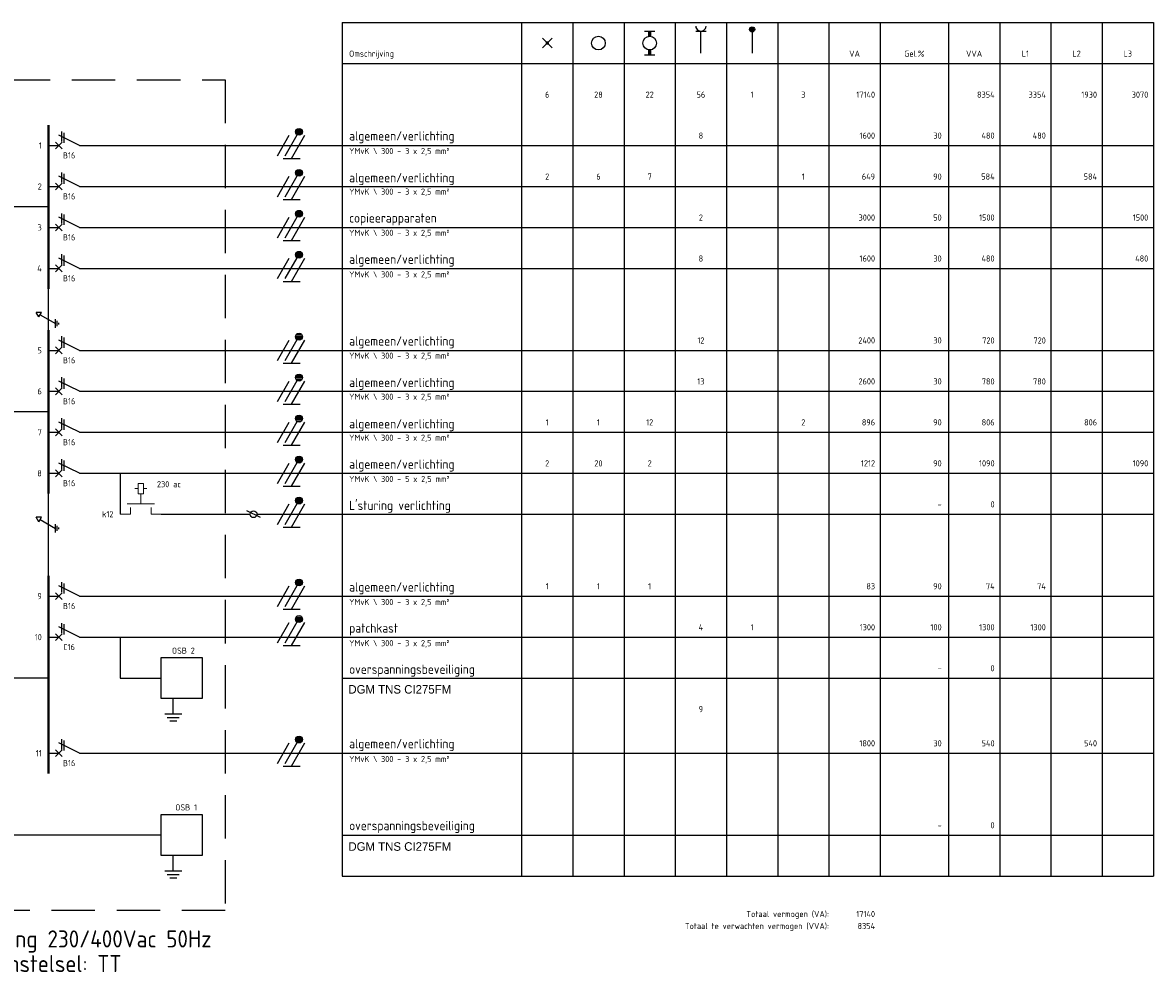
# Model space of a CAD drawing. Header units: millimetres. Extents: x -25541 to 116, y 17595 to 31805.
# Tile 2 of 2: x -16440 to 116, y 17595 to 31505. Entities that reach past the tile are written whole.
import ezdxf
from ezdxf.enums import TextEntityAlignment as Align

# ---------------------------------------------------------------- set-up
doc = ezdxf.new("R2010")
doc.units = ezdxf.units.MM
doc.header["$LTSCALE"] = 100
doc.linetypes.add('HIDDEN', pattern=[9.525, 6.35, -3.175])
doc.linetypes.add('STABI11', pattern=[2, 1, -1])
doc.layers.add('EL$1----', color=3, linetype='Continuous')
doc.styles.add('BURO-018', font='isocp.shx', dxfattribs={"height": 90})
doc.styles.add('BURO-025', font='BUROFONT.shx', dxfattribs={"height": 125})
doc.styles.add('onderhoek IsoCP', font='isocp.shx')

# ---------------------------------------------------------------- blocks, each defined once
blk = doc.blocks.new('021501')
at = {"color": 0, "linetype": 'Continuous'}
for p, q in [((0, -4.5), (0, 0)), ((-2.5, -4.5), (2.5, -4.5)), ((-1.75, -5.5), (1.75, -5.5)), ((-1, -6.5), (1, -6.5))]:
    blk.add_line(p, q, dxfattribs=at)
at = {"color": 0, "linetype": 'Continuous', "style": 'BURO-018', "flags": 1}
blk.add_attdef('E_MATCODE', text='', height=1.8, dxfattribs=at).set_placement((0, 0), align=Align.MIDDLE)
blk = doc.blocks.new('1111A5')
at = {"color": 0, "linetype": 'Continuous'}
for p, q in [((0.79, 2.88), (2.09, 3.62)), ((2.09, 2.12), (2.09, 3.62)), ((-5, 0), (5, 0)), ((1.44, 2.5), (-1.15, -2)), ((0.79, 2.88), (2.09, 2.12)), ((-2.4, -2), (0.1, -2)), ((-1.9, -2.5), (-0.4, -2.5)), ((-1.4, -3), (-0.9, -3))]:
    blk.add_line(p, q, dxfattribs=at)
at = {"color": 0, "linetype": 'Continuous', "style": 'BURO-018', "flags": 1}
blk.add_attdef('E_MATCODE', text='', height=1.8, dxfattribs=at).set_placement((0, 0), align=Align.MIDDLE)
blk = doc.blocks.new('B28C')
at = {"color": 0, "linetype": 'Continuous'}
for p, q in [((0, 9), (0, 21)), ((0, 9), (-3, 3)), ((-4.125, 3.75), (-1.125, 3.75)), ((-3.75, 4.5), (-0.75, 4.5)), ((-1, 2), (1, 4)), ((-1, 4), (1, 2)), ((0, 0), (0, 3))]:
    blk.add_line(p, q, dxfattribs=at)
at = {"color": 1, "style": 'BURO-018'}
blk.add_attdef('E_VRIJ1', (-3, 12), '', height=1.8, rotation=90, dxfattribs=at)
at = {"color": 1, "linetype": 'Continuous', "style": 'BURO-018'}
blk.add_attdef('E_IIA', text='', height=1.8, rotation=90, dxfattribs=at).set_placement((2, 6), align=Align.TOP_CENTER)
blk = doc.blocks.new('m1')
at = {"color": 0, "linetype": 'Continuous'}
blk.add_line((0, 21), (0, 33), dxfattribs=at)
blk = doc.blocks.new('b1s')
at = {"color": 0, "linetype": 'Continuous'}
blk.add_line((0, 33), (0, 54), dxfattribs=at)
blk = doc.blocks.new('m1s')
at = {"color": 0, "linetype": 'Continuous'}
blk.add_line((0, 54), (0, 66), dxfattribs=at)
blk = doc.blocks.new('M2')
at = {"color": 0, "linetype": 'Continuous', "lineweight": 20}
for p, q in [((-3, 23), (-3, 31)), ((-2, 30), (0, 30)), ((0, 30), (0, 33)), ((-6, 27.75), (-9, 27.75)), ((-9, 27.75), (-9, 26.25)), ((-7.5, 27.75), (-7.5, 28.75)), ((-6, 26.25), (-6, 27.75)), ((-6, 27.25), (-6, 27.25)), ((-9, 26.25), (-6, 26.25)), ((-7.5, 26.25), (-7.5, 25.25)), ((-2, 24), (0, 24)), ((0, 21), (0, 24))]:
    blk.add_line(p, q, dxfattribs=at)
at = {"color": 0, "linetype": 'STABI11', "lineweight": 20}
blk.add_line((-6, 27), (-3, 27), dxfattribs=at)
at = {"color": 1, "linetype": 'Continuous', "lineweight": 20, "style": 'BURO-018'}
blk.add_attdef('E_VRIJ1', (-6, 30), '', height=1.8, rotation=90, dxfattribs=at)
blk.add_attdef('E_IMS', text='', height=1.8, rotation=90, dxfattribs=at).set_placement((0, 27), align=Align.TOP_CENTER)
blk = doc.blocks.new('M19S')
at = {"color": 0, "linetype": 'Continuous'}
for p, q in [((0, 61), (0, 66)), ((0, 54), (0, 59))]:
    blk.add_line(p, q, dxfattribs=at)
at = {"color": 0}
blk.add_line((1, 62), (-1, 58), dxfattribs=at)
blk.add_circle((0, 60), 1, dxfattribs=at)
at = {"color": 1, "linetype": 'Continuous', "style": 'BURO-018'}
blk.add_attdef('E_TRMNR', text='', height=1.8, rotation=90, dxfattribs=at).set_placement((3, 57), align=Align.TOP_LEFT)
at = {"color": 1, "style": 'BURO-018'}
blk.add_attdef('E_VRIJ1', (-3, 57), '', height=1.8, rotation=90, dxfattribs=at)
blk = doc.blocks.new('KOLNR1')
at = {"color": 0, "linetype": 'Continuous'}
for p, q in [((1.41, -1.41), (-1.41, 1.41)), ((-1.41, -1.41), (1.41, 1.41))]:
    blk.add_line(p, q, dxfattribs=at)
at = {"color": 0, "linetype": 'Continuous', "const_width": 0.5}
blk.add_lwpolyline([(-0.25, 0, 1), (0.25, 0, 1)], format="xyb", close=True, dxfattribs=at)
blk = doc.blocks.new('KOLNR3')
at = {"color": 0, "linetype": 'Continuous'}
blk.add_circle((0, 0), 2, dxfattribs=at)
blk = doc.blocks.new('KOLNR5')
at = {"color": 0, "linetype": 'Continuous'}
for p, q in [((-3.5, -1.5), (-3.5, 1.5)), ((3.5, 1.5), (3.5, -1.5))]:
    blk.add_line(p, q, dxfattribs=at)
at = {"color": 0, "linetype": 'Continuous', "const_width": 1}
for points in [[(-2, 0), (-3.5, 0)], [(2, 0), (3.5, 0)]]:
    blk.add_lwpolyline(points, dxfattribs=at)
at = {"color": 0, "linetype": 'Continuous'}
blk.add_circle((0, 0), 2, dxfattribs=at)
blk = doc.blocks.new('KOLNR6')
at = {"color": 0, "linetype": 'Continuous'}
for p, q in [((-3.5, -1.5), (-3.5, 1.5)), ((3, 0), (-3.5, 0))]:
    blk.add_line(p, q, dxfattribs=at)
blk.add_arc((-5, 0), 1.5, 270, 90, dxfattribs=at)
blk = doc.blocks.new('KOLNR8')
at = {"color": 0, "linetype": 'Continuous'}
blk.add_line((-4, 0), (3, 0), dxfattribs=at)
at = {"color": 0, "linetype": 'Continuous', "const_width": 0.75}
blk.add_lwpolyline([(-4, -0.375, 1), (-4, 0.375, 1)], format="xyb", close=True, dxfattribs=at)
at = {"color": 0, "linetype": 'Continuous'}
blk.add_circle((-4, 0), 0.75, dxfattribs=at)
blk = doc.blocks.new('ES-ITG07')
for p, q in [((165, 200), (65, 200)), ((161, 220), (70, 220)), ((161, 180), (70, 180)), ((145, 240), (85, 240)), ((-202, -150), (-29, 150)), ((-87, -150), (90, 157)), ((6, -190), (202, 150)), ((145, 160), (85, 160)), ((-119, -190), (131, -190))]:
    blk.add_line(p, q)
blk.add_circle((115, 200), 50)

msp = doc.modelspace()

# ---------------------------------------------------------------- linework, layer by layer
at = {"layer": 'EL$1----', "color": 1}
for p, q in [((-11759, 31505), (-11759, 19005)), ((-11759, 31505), (116, 31505)), ((-9134, 31505), (-9134, 19005)), ((-8384, 31505), (-8384, 19005)), ((-7634, 31505), (-7634, 19005)), ((-6884, 31505), (-6884, 19005)), ((-6134, 31505), (-6134, 19005)), ((-5384, 31505), (-5384, 19005)), ((-4634, 31505), (-4634, 19005)), ((-3884, 31505), (-3884, 19005)), ((-2884, 31505), (-2884, 19005)), ((-2134, 31505), (-2134, 19005)), ((-1384, 31505), (-1384, 19005)), ((-634, 31505), (-634, 19005)), ((116, 31505), (116, 19005)), ((-11759, 30905), (116, 30905)), ((-11759, 19005), (116, 19005))]:
    msp.add_line(p, q, dxfattribs=at)
at = {"layer": 'EL$1----'}
for p, q in [((-12759, 29705), (116, 29705)), ((-12759, 29105), (116, 29105)), ((-12759, 28505), (116, 28505)), ((-12759, 27905), (116, 27905)), ((-16059, 27405), (-16059, 27605)), ((-12759, 26705), (116, 26705)), ((-12759, 26105), (116, 26105)), ((-12759, 25505), (116, 25505)), ((-15009, 24905), (-15009, 24305)), ((-12759, 24905), (116, 24905)), ((-16059, 24405), (-16059, 24605)), ((-12759, 24305), (116, 24305)), ((-16059, 23369), (-16059, 23905)), ((-12759, 23105), (116, 23105)), ((-15009, 22505), (-15009, 21905)), ((-12759, 22505), (116, 22505)), ((-11759, 21905), (116, 21905)), ((-12759, 20805), (116, 20805)), ((-11759, 19605), (116, 19605))]:
    msp.add_line(p, q, dxfattribs=at)
at = {"layer": 'EL$1----', "color": 10, "linetype": 'HIDDEN'}
msp.add_lwpolyline([(-18575, 30669), (-13475, 30669), (-13475, 18503), (-18575, 18503)], close=True, dxfattribs=at)
at = {"layer": 'EL$1----'}
for points in [[(-16059, 29405, 35, 35, 0), (-16059, 30005, 35, 35, 0)], [(-16059, 28805, 35, 35, 0), (-16059, 29405, 35, 35, 0)], [(-16059, 28205, 35, 35, 0), (-16059, 28805, 35, 35, 0)], [(-16059, 27605, 35, 35, 0), (-16059, 28205, 35, 35, 0)], [(-16059, 26405, 35, 35, 0), (-16059, 27005, 35, 35, 0)], [(-16059, 25805, 35, 35, 0), (-16059, 26405, 35, 35, 0)], [(-16059, 25205, 35, 35, 0), (-16059, 25805, 35, 35, 0)], [(-16059, 24605, 35, 35, 0), (-16059, 25205, 35, 35, 0)], [(-16059, 22805, 35, 35, 0), (-16059, 23405, 35, 35, 0)], [(-16059, 22205, 35, 35, 0), (-16059, 22805, 35, 35, 0)], [(-16059, 21605, 35, 35, 0), (-16059, 22205, 35, 35, 0)], [(-16059, 20505, 35, 35, 0), (-16059, 21605, 35, 35, 0)]]:
    msp.add_lwpolyline(points, format="xyseb", dxfattribs=at)
for points in [[(-16059, 28805), (-16652, 28805)], [(-16059, 25805), (-16652, 25805)], [(-16059, 21905), (-16652, 21905)], [(-14409, 19605), (-17609, 19605)]]:
    msp.add_lwpolyline(points, dxfattribs=at)
for points in [[(-14409, 22205), (-13809, 22205), (-13809, 21605), (-14409, 21605)], [(-14409, 19905), (-13809, 19905), (-13809, 19305), (-14409, 19305)]]:
    msp.add_lwpolyline(points, close=True, dxfattribs=at)

# ---------------------------------------------------------------- block references
at = {"layer": 'EL$1----', "xscale": 50, "yscale": 50, "zscale": 50}
for name, p, rotation in [('KOLNR3', (-8009, 31205), 270), ('KOLNR5', (-7259, 31205), 270), ('KOLNR6', (-6509, 31205), 270), ('KOLNR8', (-5759, 31205), 270), ('KOLNR1', (-8759, 31205), 270), ('m1', (-16059, 29705), 270), ('b1s', (-16059, 29705), 270), ('m1s', (-16059, 29705), 270), ('m1', (-16059, 29105), 270), ('b1s', (-16059, 29105), 270), ('m1s', (-16059, 29105), 270), ('m1', (-16059, 28505), 270), ('b1s', (-16059, 28505), 270), ('m1s', (-16059, 28505), 270), ('m1', (-16059, 27905), 270), ('b1s', (-16059, 27905), 270), ('m1s', (-16059, 27905), 270), ('1111A5', (-16059, 27155), 90), ('m1', (-16059, 26705), 270), ('b1s', (-16059, 26705), 270), ('m1s', (-16059, 26705), 270), ('m1', (-16059, 26105), 270), ('b1s', (-16059, 26105), 270), ('m1s', (-16059, 26105), 270), ('m1', (-16059, 25505), 270), ('b1s', (-16059, 25505), 270), ('m1s', (-16059, 25505), 270), ('m1', (-16059, 24905), 270), ('b1s', (-16059, 24905), 270), ('m1s', (-16059, 24905), 270), ('M2', (-16059, 24305), 270), ('1111A5', (-16059, 24155), 90), ('M19S', (-16059, 24305), 270), ('b1s', (-16059, 24305), 270), ('m1', (-16059, 23105), 270), ('b1s', (-16059, 23105), 270), ('m1s', (-16059, 23105), 270), ('m1', (-16059, 22505), 270), ('b1s', (-16059, 22505), 270), ('m1s', (-16059, 22505), 270), ('m1', (-16059, 21905), 270), ('m1', (-16059, 20805), 270), ('b1s', (-16059, 20805), 270), ('m1s', (-16059, 20805), 270)]:
    msp.add_blockref(name, p, dxfattribs=dict(at, rotation=rotation))
at = {"layer": 'EL$1----', "xscale": 50, "yscale": 50, "zscale": 50, "rotation": 270}
for p, values in [((-16059, 29705), {'E_IIA': 'B16'}), ((-16059, 29105), {'E_IIA': 'B16'}), ((-16059, 28505), {'E_IIA': 'B16'}), ((-16059, 27905), {'E_IIA': 'B16'}), ((-16059, 26705), {'E_IIA': 'B16'}), ((-16059, 26105), {'E_IIA': 'B16'}), ((-16059, 25505), {'E_IIA': 'B16'}), ((-16059, 24905), {'E_IIA': 'B16'}), ((-16059, 23105), {'E_IIA': 'B16'}), ((-16059, 22505), {'E_IIA': 'C16'}), ((-16059, 20805), {'E_IIA': 'B16'})]:
    msp.add_blockref('B28C', p, dxfattribs=at).add_auto_attribs(values)
at = {"layer": 'EL$1----'}
for p in [(-12508, 29705), (-12508, 29105), (-12508, 28505), (-12508, 27905), (-12508, 26705), (-12508, 26105), (-12508, 25505), (-12508, 24905), (-12508, 24305), (-12508, 23105), (-12508, 22570), (-12508, 20805)]:
    msp.add_blockref('ES-ITG07', p, dxfattribs=at)
at = {"layer": 'EL$1----', "xscale": 50, "yscale": 50, "zscale": 50}
for p in [(-14234, 21605), (-14234, 19305)]:
    msp.add_blockref('021501', p, dxfattribs=at)

# ---------------------------------------------------------------- texts
at = {"layer": 'EL$1----', "color": 1, "style": 'BURO-018'}
for s, height, p in [('Omschrijving', 90, (-11659, 31005)), ('algemeen/verlichting', 135, (-11659, 29778)), ('YMvK \\ 300 - 3 x 2,5 mm²', 90, (-11659, 29579)), ('algemeen/verlichting', 135, (-11659, 29166)), ('YMvK \\ 300 - 3 x 2,5 mm²', 90, (-11659, 28985)), ('copieerapparaten', 135, (-11659, 28576)), ('YMvK \\ 300 - 3 x 2,5 mm²', 90, (-11659, 28381)), ('algemeen/verlichting', 135, (-11659, 27972)), ('YMvK \\ 300 - 3 x 2,5 mm²', 90, (-11659, 27772)), ('algemeen/verlichting', 135, (-11659, 26774)), ('YMvK \\ 300 - 3 x 2,5 mm²', 90, (-11659, 26581)), ('algemeen/verlichting', 135, (-11659, 26167)), ('YMvK \\ 300 - 3 x 2,5 mm²', 90, (-11659, 25981)), ('algemeen/verlichting', 135, (-11659, 25562)), ('YMvK \\ 300 - 3 x 2,5 mm²', 90, (-11659, 25381)), ('algemeen/verlichting', 135, (-11659, 24971)), ('YMvK \\ 300 - 5 x 2,5 mm²', 90, (-11659, 24776)), ("L'sturing verlichting", 135, (-11659, 24367)), ('algemeen/verlichting', 135, (-11659, 23172)), ('YMvK \\ 300 - 3 x 2,5 mm²', 90, (-11659, 22974)), ('patchkast', 135, (-11659, 22570)), ('YMvK \\ 300 - 3 x 2,5 mm²', 90, (-11659, 22372)), ('overspanningsbeveiliging', 135, (-11659, 21967)), ('algemeen/verlichting', 135, (-11659, 20877)), ('YMvK \\ 300 - 3 x 2,5 mm²', 90, (-11659, 20675)), ('overspanningsbeveiliging', 135, (-11659, 19677))]:
    msp.add_text(s, height=height, dxfattribs=at).set_placement(p)
for s, p in [('VA', (-4259, 31005)), ('Gel.%', (-3384, 31005)), ('VVA', (-2509, 31005)), ('L1', (-1759, 31005)), ('L2', (-1009, 31005)), ('L3', (-259, 31005)), ('6', (-8759, 30405)), ('28', (-8009, 30405)), ('22', (-7259, 30405)), ('56', (-6509, 30405)), ('1', (-5759, 30405)), ('3', (-5009, 30405)), ('8', (-6509, 29805)), ('2', (-8759, 29205)), ('6', (-8009, 29205)), ('7', (-7259, 29205)), ('1', (-5009, 29205)), ('2', (-6509, 28605)), ('8', (-6509, 28005)), ('12', (-6509, 26805)), ('13', (-6509, 26205)), ('1', (-8759, 25605)), ('1', (-8009, 25605)), ('12', (-7259, 25605)), ('2', (-5009, 25605)), ('2', (-8759, 25005)), ('20', (-8009, 25005)), ('2', (-7259, 25005)), ('1', (-8759, 23205)), ('1', (-8009, 23205)), ('1', (-7259, 23205)), ('4', (-6509, 22605)), ('1', (-5759, 22605)), ('9', (-6509, 21405))]:
    msp.add_text(s, height=90, dxfattribs=at).set_placement(p, align=Align.CENTER)
for s, p in [('17140', (-3959, 30405)), ('8354', (-2209, 30405)), ('3354', (-1459, 30405)), ('1930', (-709, 30405)), ('3070', (41, 30405)), ('1600', (-3959, 29805)), ('30', (-2984, 29805)), ('480', (-2209, 29805)), ('480', (-1459, 29805)), ('649', (-3959, 29205)), ('90', (-2984, 29205)), ('584', (-2209, 29205)), ('584', (-709, 29205)), ('3000', (-3959, 28605)), ('50', (-2984, 28605)), ('1500', (-2209, 28605)), ('1500', (41, 28605)), ('1600', (-3959, 28005)), ('30', (-2984, 28005)), ('480', (-2209, 28005)), ('480', (41, 28005)), ('2400', (-3959, 26805)), ('30', (-2984, 26805)), ('720', (-2209, 26805)), ('720', (-1459, 26805)), ('2600', (-3959, 26205)), ('30', (-2984, 26205)), ('780', (-2209, 26205)), ('780', (-1459, 26205)), ('896', (-3959, 25605)), ('90', (-2984, 25605)), ('806', (-2209, 25605)), ('806', (-709, 25605)), ('1212', (-3959, 25005)), ('90', (-2984, 25005)), ('1090', (-2209, 25005)), ('1090', (41, 25005)), ('-', (-2984, 24405)), ('0', (-2209, 24405)), ('83', (-3959, 23205)), ('90', (-2984, 23205)), ('74', (-2209, 23205)), ('74', (-1459, 23205)), ('1300', (-3959, 22605)), ('100', (-2984, 22605)), ('1300', (-2209, 22605)), ('1300', (-1459, 22605)), ('-', (-2984, 22005)), ('0', (-2209, 22005)), ('1800', (-3959, 20905)), ('30', (-2984, 20905)), ('540', (-2209, 20905)), ('540', (-709, 20905)), ('-', (-2984, 19705)), ('0', (-2209, 19705)), ('Totaal vermogen (VA):', (-4634, 18405)), ('17140', (-3959, 18405)), ('Totaal te verwachten vermogen (VVA):', (-4634, 18229)), ('8354', (-3959, 18229))]:
    msp.add_text(s, height=90, dxfattribs=at).set_placement(p, align=Align.RIGHT)
for s, p in [('1', (-16159, 29705)), ('2', (-16159, 29105)), ('3', (-16159, 28505)), ('4', (-16159, 27905)), ('5', (-16159, 26705)), ('6', (-16159, 26105)), ('7', (-16159, 25505)), ('8', (-16159, 24905)), ('k12', (-15109, 24305)), ('9', (-16159, 23105)), ('10', (-16159, 22505)), ('OSB 2', (-13919, 22307)), ('11', (-16159, 20805)), ('OSB 1', (-13886, 20011))]:
    msp.add_text(s, height=90, dxfattribs=at).set_placement(p, align=Align.MIDDLE_RIGHT)
at = {"layer": 'EL$1----', "color": 7, "style": 'BURO-018'}
msp.add_text('230 ac', height=90, dxfattribs=at).set_placement((-14473, 24700))
at = {"layer": 'EL$1----', "color": 1, "linetype": 'Continuous', "style": 'BURO-025'}
for p in [(-11670, 21678), (-11670, 19376)]:
    msp.add_text('DGM TNS CI275FM', height=125, dxfattribs=at).set_placement(p)
at = {"layer": 'EL$1----', "color": 2, "style": 'onderhoek IsoCP'}
for s, p in [('Spanning 230/400Vac 50Hz', (-17446, 18085)), ('Stroomstelsel: TT', (-17446, 17724))]:
    msp.add_text(s, height=250, dxfattribs=at).set_placement(p, align=Align.MIDDLE_LEFT)

doc.saveas('drawing.dxf')
